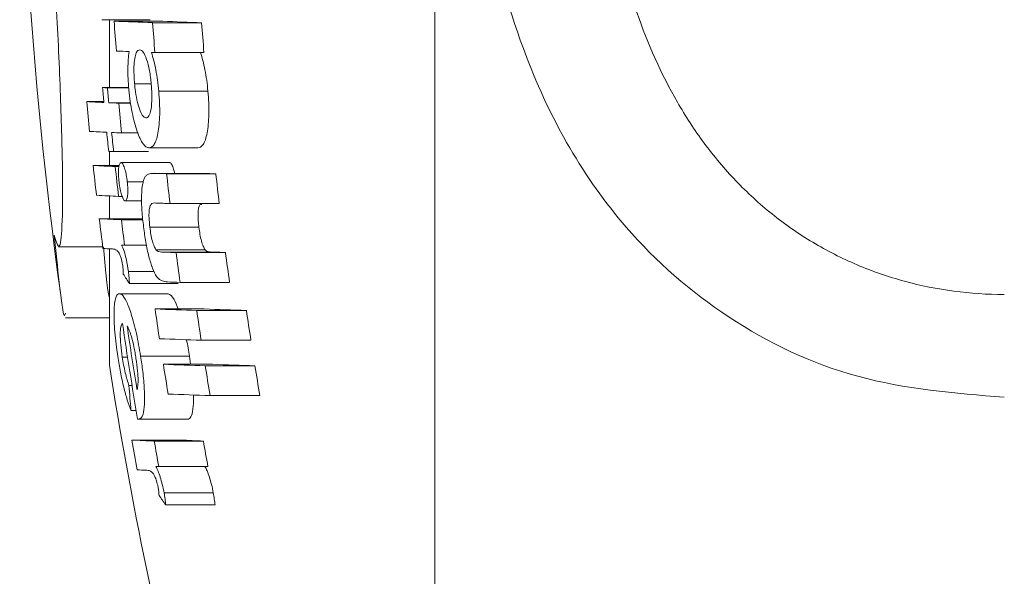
# Model space of a CAD drawing. Header units: millimetres. Extents: x 165 to 832, y 42 to 879.
# Tile 2 of 24: x 169 to 190, y 101 to 113. Entities that reach past the tile are written whole.
import ezdxf

# ---------------------------------------------------------------- set-up
doc = ezdxf.new("R2010")
doc.units = ezdxf.units.MM

msp = doc.modelspace()

# ---------------------------------------------------------------- linework, layer by layer
at = {"color": 7, "linetype": 'Continuous', "lineweight": 15}
for p, q in [((177.633, 82.878), (177.633, 156.878)), ((170.612, 113.163), (171.634, 113.163)), ((170.772, 113.163), (170.772, 111.732)), ((170.869, 113.131), (171.894, 113.131)), ((171.68, 113.1), (172.715, 113.1)), ((171.657, 112.475), (171.73, 112.472)), ((171.73, 112.472), (172.765, 112.472)), ((170.625, 111.732), (171.179, 111.732)), ((170.729, 111.728), (171.179, 111.728)), ((171.301, 111.813), (171.652, 111.813)), ((171.811, 111.659), (172.848, 111.659)), ((170.293, 111.436), (170.652, 111.436)), ((170.758, 111.414), (171.218, 111.414)), ((170.967, 111.405), (171.219, 111.405)), ((171.028, 110.776), (171.376, 110.776)), ((171.603, 110.464), (172.637, 110.464)), ((170.772, 110.386), (170.772, 110.09)), ((170.861, 110.382), (171.593, 110.382)), ((170.429, 110.09), (170.978, 110.09)), ((170.894, 110.067), (170.974, 110.067)), ((171.017, 110.151), (172.043, 110.151)), ((172.733, 109.924), (171.698, 109.924)), ((171.716, 109.924), (172.751, 109.924)), ((171.977, 109.915), (173.015, 109.915)), ((172.733, 109.923), (172.751, 109.924)), ((171.148, 109.745), (171.49, 109.745)), ((170.772, 109.448), (170.772, 108.968)), ((170.965, 109.439), (171.042, 109.439)), ((171.106, 109.344), (171.452, 109.344)), ((172.049, 109.286), (173.088, 109.286)), ((170.557, 108.968), (171.476, 108.968)), ((171.024, 108.946), (171.478, 108.946)), ((171.624, 108.788), (172.658, 108.788)), ((169.696, 108.378), (170.631, 108.378)), ((170.772, 108.333), (170.772, 105.878)), ((171.029, 108.41), (171.091, 108.407)), ((171.091, 108.407), (171.554, 108.407)), ((171.753, 108.313), (172.789, 108.313)), ((171.87, 108.265), (172.907, 108.265)), ((172.178, 108.254), (173.218, 108.254)), ((171.172, 107.855), (171.713, 107.855)), ((171.194, 107.6), (172.223, 107.6)), ((172.262, 107.626), (173.304, 107.626)), ((170.983, 107.387), (172.009, 107.387)), ((169.843, 106.878), (170.772, 106.878)), ((171.733, 107.065), (172.768, 107.065)), ((172.614, 107.034), (173.66, 107.034)), ((172.707, 106.406), (173.754, 106.406)), ((171.043, 106.052), (171.153, 106.052)), ((171.43, 106.069), (172.461, 106.069)), ((172.461, 106.069), (172.483, 105.899)), ((171.909, 105.899), (172.946, 105.899)), ((172.791, 105.867), (173.839, 105.867)), ((171.184, 105.449), (171.249, 105.449)), ((172.894, 105.239), (173.943, 105.239)), ((171.227, 104.925), (171.335, 104.925)), ((171.366, 104.743), (171.388, 104.739)), ((171.388, 104.739), (172.419, 104.739)), ((171.247, 104.302), (172.276, 104.302)), ((171.717, 104.279), (172.752, 104.279)), ((171.751, 103.744), (171.813, 103.741)), ((171.813, 103.741), (172.849, 103.741)), ((171.924, 103.189), (172.961, 103.189)), ((171.96, 102.933), (172.998, 102.933))]:
    msp.add_line(p, q, dxfattribs=at)
at = {"color": 7, "linetype": 'Continuous', "lineweight": 15, "flags": 128}
for points in [[(170.815, 108.331), (170.818, 108.331), (170.821, 108.331), (170.824, 108.331), (170.827, 108.331), (170.829, 108.331), (170.832, 108.332), (170.835, 108.332), (170.838, 108.332)], [(171.54, 103.664), (171.543, 103.664), (171.546, 103.665), (171.548, 103.665), (171.551, 103.665), (171.554, 103.665), (171.557, 103.665), (171.56, 103.665), (171.562, 103.665)]]:
    msp.add_lwpolyline(points, dxfattribs=at)
at = {"color": 7, "linetype": 'Continuous', "lineweight": 15}
for centre, radius, start, end in [((259.881, 119.878), 91, 179.05552, 187.87837), ((259.392, 119.694), 88.765, 184.2402, 184.6469), ((175.77, 232.479), 119.448, 267.64863, 268.03794), ((176.851, 235.261), 122.231, 267.67593, 268.06085), ((259.713, 119.688), 88.278, 184.27959, 184.68856), ((259.332, 119.657), 86.865, 184.32893, 184.74458), ((175.115, 214.103), 101.687, 267.63471, 267.78629), ((259.043, 119.674), 88.773, 185.13253, 185.3361), ((174.152, 188.738), 77.087, 267.37804, 267.45551), ((262.675, 120.001), 92.317, 185.14183, 185.33758), ((260.009, 119.781), 90.102, 185.31455, 185.71586), ((173.248, 168.205), 56.846, 267.0207, 267.3846), ((174.432, 194.268), 82.936, 267.4611, 267.60569), ((259.762, 119.727), 89.184, 185.3542, 185.75968), ((173.312, 167.688), 56.957, 267.0228, 267.3862), ((259.681, 119.732), 89.414, 185.73947, 185.9996), ((174.424, 192.093), 81.387, 267.46142, 267.60887), ((260.248, 119.786), 89.881, 185.74741, 186.00619), ((174.19, 185.377), 75.069, 267.37877, 267.45844), ((259.393, 119.718), 89.484, 186.17668, 186.58141), ((173.517, 169.617), 59.607, 267.03054, 267.47849), ((259.685, 119.728), 89.315, 186.20917, 186.61469), ((176.766, 249.261), 139.428, 267.92411, 268.03149), ((260.026, 119.726), 88.594, 186.35837, 186.76732), ((177.87, 252.847), 143.015, 267.9487, 268.05463), ((260.184, 119.745), 87.722, 186.43409, 186.84717), ((173.588, 169.062), 59.681, 267.03279, 267.48054), ((176.927, 251.231), 142.028, 267.90982, 268.03189), ((259.284, 119.7), 89.373, 186.89659, 187.30242), ((173.649, 168.656), 59.768, 267.03477, 267.48215), ((260.131, 119.783), 89.764, 186.93428, 187.28062), ((173.31, 159.741), 51.47, 267.0213, 267.2217), ((177.026, 249.591), 141.42, 267.91054, 268.03535), ((259.494, 119.661), 88.058, 187.4427, 187.8551), ((178.118, 252.814), 144.642, 267.93522, 268.05871), ((259.682, 119.686), 87.216, 187.53142, 187.9479), ((185.98, 117.361), 17.717, 212.6615, 213.4314), ((176.996, 245.846), 138.301, 267.92802, 268.03844), ((177.141, 246.74), 139.78, 267.78265, 268.14395), ((258.887, 119.591), 88.049, 188.1786, 188.59179), ((259.229, 119.61), 87.524, 188.2611, 188.67686), ((178.223, 249.599), 142.639, 267.80835, 268.16666), ((260.086, 119.738), 87.355, 188.36233, 188.77901), ((259.632, 119.732), 89.53, 188.33138, 189.63828), ((259.635, 119.728), 89.443, 188.36884, 189.24143), ((177.241, 246.444), 140.111, 267.78505, 268.14589), ((259.676, 119.878), 90, 188.94902, 194.49577), ((259.413, 119.665), 88.58, 188.94076, 189.35231), ((177.332, 246.284), 140.49, 267.78755, 268.14775), ((259.725, 119.684), 88.025, 189.03079, 189.44505), ((178.436, 249.72), 143.926, 267.81396, 268.16981), ((260.309, 119.781), 87.582, 189.14087, 189.55735), ((242.5, 110.974), 71.53, 184.43035, 184.85117), ((177.44, 245.988), 140.822, 267.79013, 268.1499), ((260.343, 119.869), 90.446, 189.91078, 190.315), ((174.365, 164.981), 60.759, 267.05801, 267.50154), ((259.556, 119.706), 89.184, 189.96126, 190.31267), ((175.408, 165.923), 61.701, 267.09061, 267.53254), ((259.579, 119.709), 88.188, 190.07671, 190.43222), ((174.011, 155.024), 51.419, 267.0438, 267.246), ((187.304, 113.948), 18.888, 214.9314, 215.6731)]:
    msp.add_arc(centre, radius, start, end, dxfattribs=at)
for points, knots in [([(189.633, 105.202), (188.586, 105.289), (186.516, 105.46), (183.756, 106.782), (181.769, 108.524), (180.413, 110.447), (179.395, 112.609), (178.67, 115.298), (178.33, 118.451), (178.396, 121.726), (178.85, 124.591), (179.622, 126.985), (180.788, 129.313), (182.716, 131.545), (185.612, 133.223), (188.016, 133.775), (189.376, 133.805), (189.633, 133.81)], [0, 0, 0, 0, 0.07471, 0.147656, 0.219564, 0.270922, 0.323815, 0.397478, 0.474063, 0.551015, 0.630949, 0.683293, 0.736876, 0.826072, 0.902519, 0.981571, 1, 1, 1, 1]), ([(189.633, 131.644), (189.275, 131.644), (188.916, 131.62), (188.213, 131.527), (187.868, 131.458), (187.191, 131.274), (186.858, 131.16), (186.207, 130.886), (185.896, 130.729), (185.3, 130.375), (185.016, 130.179), (184.473, 129.748), (184.216, 129.513), (183.503, 128.771), (183.097, 128.222), (182.401, 127.025), (182.121, 126.394), (181.78, 125.416), (181.679, 125.084), (181.5, 124.409), (181.422, 124.066), (181.219, 123.033), (181.126, 122.34), (181.003, 120.944), (180.973, 120.242), (180.973, 118.829), (181.003, 118.116), (181.126, 116.713), (181.22, 116.02), (181.487, 114.652), (181.661, 113.977), (182.12, 112.653), (182.4, 112.021), (182.914, 111.129), (183.101, 110.841), (183.513, 110.285), (183.737, 110.017), (184.214, 109.518), (184.468, 109.284), (185.009, 108.85), (185.299, 108.649), (185.897, 108.291), (186.208, 108.133), (186.853, 107.859), (187.19, 107.743), (188.216, 107.463), (188.916, 107.37), (189.633, 107.37)], [0, 0, 0, 0, 0.03125, 0.03125, 0.0625, 0.0625, 0.09375, 0.09375, 0.125, 0.125, 0.15625, 0.15625, 0.1875, 0.1875, 0.25, 0.25, 0.3125, 0.3125, 0.34375, 0.34375, 0.375, 0.375, 0.4375, 0.4375, 0.5, 0.5, 0.5625, 0.5625, 0.625, 0.625, 0.6875, 0.6875, 0.75, 0.75, 0.78125, 0.78125, 0.8125, 0.8125, 0.84375, 0.84375, 0.875, 0.875, 0.90625, 0.90625, 0.9375, 0.9375, 1, 1, 1, 1]), ([(169.609, 108.622), (169.646, 108.495), (169.721, 108.242), (169.78, 108.727), (169.792, 109.801), (169.751, 111.399), (169.679, 113.018), (169.619, 114.033), (169.599, 114.378)], [0, 0, 0, 0, 0.181569, 0.363169, 0.544435, 0.725457, 0.906568, 1, 1, 1, 1]), ([(171.187, 112.492), (171.18, 112.438), (171.174, 112.383), (171.165, 112.262), (171.162, 112.199), (171.161, 112.065), (171.162, 111.994), (171.169, 111.849), (171.174, 111.775), (171.181, 111.701)], [0, 0, 0, 0, 0.25, 0.25, 0.5, 0.5, 0.75, 0.75, 1, 1, 1, 1]), ([(171.301, 111.813), (171.295, 111.92), (171.283, 112.1), (171.298, 112.312), (171.327, 112.449), (171.368, 112.52), (171.399, 112.526), (171.414, 112.528)], [0, 0, 0, 0, 0.270084, 0.456981, 0.643648, 0.8341, 1, 1, 1, 1]), ([(171.414, 112.528), (171.426, 112.526), (171.437, 112.524), (171.461, 112.509), (171.473, 112.497), (171.509, 112.448), (171.533, 112.395), (171.578, 112.26), (171.599, 112.178), (171.624, 112.043), (171.631, 111.996), (171.644, 111.899), (171.648, 111.85), (171.653, 111.8)], [0, 0, 0, 0, 0.125, 0.125, 0.25, 0.25, 0.5, 0.5, 0.75, 0.75, 0.875, 0.875, 1, 1, 1, 1]), ([(171.811, 111.659), (171.804, 111.735), (171.796, 111.811), (171.775, 111.96), (171.764, 112.032), (171.737, 112.171), (171.723, 112.237), (171.691, 112.362), (171.674, 112.419), (171.657, 112.475)], [0, 0, 0, 0, 0.25, 0.25, 0.5, 0.5, 0.75, 0.75, 1, 1, 1, 1]), ([(172.692, 112.475), (172.709, 112.419), (172.726, 112.363), (172.757, 112.239), (172.772, 112.174), (172.799, 112.034), (172.811, 111.961), (172.832, 111.811), (172.84, 111.736), (172.848, 111.659)], [0, 0, 0, 0, 0.25, 0.25, 0.5, 0.5, 0.75, 0.75, 1, 1, 1, 1]), ([(171.181, 111.701), (171.185, 111.659), (171.189, 111.616), (171.198, 111.532), (171.204, 111.49), (171.221, 111.366), (171.235, 111.285), (171.281, 111.057), (171.318, 110.922), (171.396, 110.697), (171.438, 110.607), (171.501, 110.521), (171.521, 110.499), (171.563, 110.471), (171.583, 110.467), (171.603, 110.464)], [0, 0, 0, 0, 0.0625, 0.0625, 0.125, 0.125, 0.25, 0.25, 0.5, 0.5, 0.75, 0.75, 0.875, 0.875, 1, 1, 1, 1]), ([(171.542, 111.092), (171.516, 111.103), (171.47, 111.121), (171.402, 111.273), (171.349, 111.464), (171.317, 111.659), (171.305, 111.776), (171.301, 111.813)], [0, 0, 0, 0, 0.275855, 0.487268, 0.698491, 0.904987, 1, 1, 1, 1]), ([(171.653, 111.8), (171.657, 111.752), (171.661, 111.704), (171.666, 111.61), (171.667, 111.563), (171.666, 111.429), (171.659, 111.349), (171.638, 111.217), (171.623, 111.166), (171.595, 111.12), (171.585, 111.108), (171.564, 111.095), (171.553, 111.093), (171.542, 111.092)], [0, 0, 0, 0, 0.125, 0.125, 0.25, 0.25, 0.5, 0.5, 0.75, 0.75, 0.875, 0.875, 1, 1, 1, 1]), ([(171.603, 110.464), (171.623, 110.465), (171.642, 110.468), (171.678, 110.489), (171.696, 110.507), (171.729, 110.556), (171.744, 110.59), (171.772, 110.669), (171.783, 110.717), (171.804, 110.827), (171.812, 110.887), (171.825, 111.018), (171.829, 111.091), (171.833, 111.244), (171.832, 111.324), (171.825, 111.488), (171.819, 111.574), (171.811, 111.659)], [0, 0, 0, 0, 0.125, 0.125, 0.25, 0.25, 0.375, 0.375, 0.5, 0.5, 0.625, 0.625, 0.75, 0.75, 0.875, 0.875, 1, 1, 1, 1]), ([(172.848, 111.659), (172.855, 111.575), (172.861, 111.491), (172.868, 111.327), (172.869, 111.245), (172.864, 111.018), (172.85, 110.885), (172.82, 110.72), (172.808, 110.671), (172.78, 110.591), (172.765, 110.558), (172.731, 110.508), (172.713, 110.49), (172.676, 110.468), (172.657, 110.465), (172.637, 110.464)], [0, 0, 0, 0, 0.125, 0.125, 0.25, 0.25, 0.5, 0.5, 0.625, 0.625, 0.75, 0.75, 0.875, 0.875, 1, 1, 1, 1]), ([(171.017, 110.151), (171.004, 110.144), (170.982, 110.132), (170.965, 110.033), (170.96, 109.916), (170.967, 109.813), (170.973, 109.759), (170.974, 109.748)], [0, 0, 0, 0, 0.305425, 0.528938, 0.753016, 0.950589, 1, 1, 1, 1]), ([(171.148, 109.745), (171.145, 109.773), (171.141, 109.8), (171.133, 109.853), (171.129, 109.878), (171.113, 109.954), (171.102, 109.997), (171.077, 110.072), (171.065, 110.102), (171.04, 110.142), (171.028, 110.148), (171.017, 110.151)], [0, 0, 0, 0, 0.125, 0.125, 0.25, 0.25, 0.5, 0.5, 0.75, 0.75, 1, 1, 1, 1]), ([(172.043, 110.151), (172.057, 110.144), (172.083, 110.128), (172.121, 110.034), (172.139, 109.954), (172.146, 109.924)], [0, 0, 0, 0, 0.4065521, 0.7784696, 1, 1, 1, 1]), ([(171.526, 109.855), (171.516, 109.837), (171.506, 109.817), (171.489, 109.767), (171.481, 109.738), (171.461, 109.637), (171.452, 109.554), (171.447, 109.358), (171.45, 109.25), (171.465, 109.025), (171.478, 108.91), (171.492, 108.795)], [0, 0, 0, 0, 0.125, 0.125, 0.25, 0.25, 0.5, 0.5, 0.75, 0.75, 1, 1, 1, 1]), ([(171.716, 109.924), (171.683, 109.923), (171.633, 109.923), (171.569, 109.902), (171.541, 109.871), (171.526, 109.855)], [0, 0, 0, 0, 0.4970421, 0.7472912, 1, 1, 1, 1]), ([(170.974, 109.748), (170.982, 109.693), (170.996, 109.589), (171.028, 109.468), (171.062, 109.379), (171.088, 109.349), (171.102, 109.345), (171.106, 109.344)], [0, 0, 0, 0, 0.250923, 0.470177, 0.68929, 0.922458, 1, 1, 1, 1]), ([(171.106, 109.344), (171.116, 109.346), (171.127, 109.351), (171.143, 109.388), (171.15, 109.418), (171.158, 109.491), (171.16, 109.536), (171.159, 109.611), (171.157, 109.637), (171.153, 109.691), (171.151, 109.718), (171.148, 109.745)], [0, 0, 0, 0, 0.25, 0.25, 0.5, 0.5, 0.75, 0.75, 0.875, 0.875, 1, 1, 1, 1]), ([(171.624, 108.788), (171.617, 108.858), (171.604, 108.974), (171.606, 109.117), (171.619, 109.211), (171.661, 109.307), (171.71, 109.301), (171.747, 109.297)], [0, 0, 0, 0, 0.188823, 0.314883, 0.440726, 0.571514, 1, 1, 1, 1]), ([(172.72, 109.268), (172.701, 109.269), (172.67, 109.27), (172.645, 109.174), (172.637, 109.061), (172.642, 108.925), (172.653, 108.833), (172.658, 108.788)], [0, 0, 0, 0, 0.293795, 0.4765, 0.659665, 0.831735, 1, 1, 1, 1]), ([(171.492, 108.795), (171.506, 108.686), (171.521, 108.578), (171.558, 108.366), (171.579, 108.262), (171.628, 108.077), (171.654, 107.993), (171.709, 107.852), (171.738, 107.798), (171.766, 107.751)], [0, 0, 0, 0, 0.25, 0.25, 0.5, 0.5, 0.75, 0.75, 1, 1, 1, 1]), ([(171.753, 108.313), (171.74, 108.333), (171.727, 108.355), (171.701, 108.417), (171.689, 108.454), (171.666, 108.539), (171.656, 108.587), (171.638, 108.685), (171.631, 108.737), (171.624, 108.788)], [0, 0, 0, 0, 0.25, 0.25, 0.5, 0.5, 0.75, 0.75, 1, 1, 1, 1]), ([(172.658, 108.788), (172.665, 108.737), (172.672, 108.687), (172.689, 108.59), (172.7, 108.542), (172.723, 108.456), (172.736, 108.418), (172.762, 108.356), (172.775, 108.333), (172.789, 108.313)], [0, 0, 0, 0, 0.25, 0.25, 0.5, 0.5, 0.75, 0.75, 1, 1, 1, 1]), ([(169.843, 106.974), (169.836, 106.948), (169.811, 106.847), (169.727, 107.439), (169.644, 108.272), (169.609, 108.622)], [0, 0, 0, 0, 0.164851, 0.6482883, 1, 1, 1, 1]), ([(170.644, 108.378), (170.686, 107.937), (170.732, 107.467), (170.76, 107.338), (170.762, 107.33)], [0, 0, 0, 0, 0.937803, 1, 1, 1, 1]), ([(170.838, 108.332), (170.866, 108.327), (170.909, 108.321), (170.968, 108.264), (171.005, 108.181), (171.027, 108.108), (171.043, 108.038), (171.049, 107.996), (171.051, 107.98)], [0, 0, 0, 0, 0.432922, 0.668048, 0.787783, 0.883311, 0.953774, 1, 1, 1, 1]), ([(171.172, 107.855), (171.159, 107.939), (171.134, 108.098), (171.081, 108.295), (171.047, 108.371), (171.029, 108.41)], [0, 0, 0, 0, 0.36004, 0.677587, 1, 1, 1, 1]), ([(171.87, 108.265), (171.851, 108.266), (171.832, 108.269), (171.794, 108.279), (171.774, 108.285), (171.753, 108.313)], [0, 0, 0, 0, 0.5, 0.5, 1, 1, 1, 1]), ([(172.789, 108.313), (172.81, 108.285), (172.829, 108.279), (172.868, 108.269), (172.888, 108.266), (172.907, 108.265)], [0, 0, 0, 0, 0.5, 0.5, 1, 1, 1, 1]), ([(171.051, 107.98), (171.053, 107.964), (171.057, 107.932), (171.061, 107.871), (171.063, 107.828), (171.064, 107.799)], [0, 0, 0, 0, 0.251092, 0.502754, 1, 1, 1, 1]), ([(171.194, 107.6), (171.193, 107.62), (171.191, 107.661), (171.185, 107.745), (171.177, 107.811), (171.172, 107.855)], [0, 0, 0, 0, 0.250168, 0.50065, 1, 1, 1, 1]), ([(171.766, 107.751), (171.807, 107.694), (171.846, 107.67), (171.921, 107.643), (171.959, 107.637), (171.996, 107.636)], [0, 0, 0, 0, 0.5, 0.5, 1, 1, 1, 1]), ([(170.983, 107.387), (170.967, 107.385), (170.952, 107.382), (170.926, 107.354), (170.914, 107.331), (170.894, 107.269), (170.886, 107.23), (170.875, 107.134), (170.871, 107.077), (170.866, 106.893), (170.872, 106.741), (170.893, 106.496), (170.902, 106.41), (170.924, 106.238), (170.936, 106.151), (170.95, 106.064)], [0, 0, 0, 0, 0.125, 0.125, 0.25, 0.25, 0.375, 0.375, 0.5, 0.5, 0.75, 0.75, 0.875, 0.875, 1, 1, 1, 1]), ([(171.43, 106.069), (171.402, 106.232), (171.347, 106.557), (171.237, 106.96), (171.128, 107.247), (171.042, 107.372), (170.998, 107.383), (170.983, 107.387)], [0, 0, 0, 0, 0.229415, 0.460564, 0.666934, 0.883132, 1, 1, 1, 1]), ([(172.009, 107.387), (172.05, 107.368), (172.115, 107.339), (172.192, 107.139), (172.22, 107.065)], [0, 0, 0, 0, 0.633222, 1, 1, 1, 1]), ([(171.043, 106.052), (171.03, 106.139), (171.018, 106.224), (171.003, 106.388), (170.999, 106.466), (171, 106.596), (171.005, 106.649), (171.021, 106.724), (171.033, 106.745), (171.047, 106.76)], [0, 0, 0, 0, 0.25, 0.25, 0.5, 0.5, 0.75, 0.75, 1, 1, 1, 1]), ([(171.144, 106.71), (171.159, 106.681), (171.174, 106.651), (171.198, 106.595), (171.205, 106.575), (171.221, 106.53), (171.229, 106.505), (171.236, 106.48)], [0, 0, 0, 0, 0.5, 0.5, 0.75, 0.75, 1, 1, 1, 1]), ([(171.236, 106.48), (171.254, 106.41), (171.282, 106.305), (171.313, 106.146), (171.326, 106.064), (171.332, 106.023)], [0, 0, 0, 0, 0.497766, 0.745957, 1, 1, 1, 1]), ([(172.396, 106.417), (172.409, 106.359), (172.434, 106.246), (172.452, 106.127), (172.461, 106.069)], [0, 0, 0, 0, 0.518249, 1, 1, 1, 1]), ([(170.95, 106.064), (170.967, 105.952), (170.985, 105.842), (171.026, 105.627), (171.049, 105.519), (171.097, 105.32), (171.122, 105.229), (171.174, 105.062), (171.2, 104.991), (171.227, 104.925)], [0, 0, 0, 0, 0.25, 0.25, 0.5, 0.5, 0.75, 0.75, 1, 1, 1, 1]), ([(171.184, 105.449), (171.171, 105.489), (171.157, 105.53), (171.132, 105.62), (171.119, 105.668), (171.094, 105.772), (171.083, 105.826), (171.061, 105.938), (171.052, 105.995), (171.043, 106.052)], [0, 0, 0, 0, 0.25, 0.25, 0.5, 0.5, 0.75, 0.75, 1, 1, 1, 1]), ([(171.388, 104.739), (171.423, 104.755), (171.481, 104.781), (171.515, 105.043), (171.513, 105.36), (171.481, 105.72), (171.446, 105.961), (171.43, 106.069)], [0, 0, 0, 0, 0.285176, 0.473524, 0.661701, 0.84765, 1, 1, 1, 1]), ([(171.332, 106.023), (171.345, 105.933), (171.368, 105.767), (171.378, 105.555), (171.372, 105.42), (171.358, 105.379), (171.353, 105.364)], [0, 0, 0, 0, 0.315201, 0.581112, 0.847538, 1, 1, 1, 1]), ([(172.543, 105.251), (172.544, 105.244), (172.551, 105.118), (172.536, 104.939), (172.495, 104.76), (172.444, 104.746), (172.419, 104.739)], [0, 0, 0, 0, 0.0210899, 0.3331456, 0.6576786, 1, 1, 1, 1]), ([(171.562, 103.665), (171.595, 103.663), (171.629, 103.657), (171.677, 103.615), (171.687, 103.604), (171.708, 103.574), (171.719, 103.553), (171.742, 103.504), (171.753, 103.475), (171.771, 103.42), (171.776, 103.4), (171.787, 103.358), (171.791, 103.336), (171.796, 103.313)], [0, 0, 0, 0, 0.5, 0.5, 0.625, 0.625, 0.75, 0.75, 0.875, 0.875, 0.9375, 0.9375, 1, 1, 1, 1]), ([(171.924, 103.189), (171.913, 103.248), (171.9, 103.306), (171.873, 103.417), (171.858, 103.471), (171.828, 103.567), (171.812, 103.611), (171.781, 103.686), (171.766, 103.715), (171.751, 103.744)], [0, 0, 0, 0, 0.25, 0.25, 0.5, 0.5, 0.75, 0.75, 1, 1, 1, 1]), ([(172.786, 103.744), (172.801, 103.715), (172.817, 103.686), (172.848, 103.612), (172.864, 103.568), (172.895, 103.472), (172.909, 103.418), (172.938, 103.306), (172.95, 103.248), (172.961, 103.189)], [0, 0, 0, 0, 0.25, 0.25, 0.5, 0.5, 0.75, 0.75, 1, 1, 1, 1]), ([(171.796, 103.313), (171.798, 103.297), (171.804, 103.266), (171.81, 103.22), (171.815, 103.176), (171.817, 103.147), (171.819, 103.133)], [0, 0, 0, 0, 0.249842, 0.50026, 0.749595, 1, 1, 1, 1]), ([(171.96, 102.933), (171.956, 102.974), (171.951, 103.015), (171.94, 103.101), (171.932, 103.145), (171.924, 103.189)], [0, 0, 0, 0, 0.5, 0.5, 1, 1, 1, 1]), ([(172.961, 103.189), (172.969, 103.145), (172.977, 103.101), (172.989, 103.015), (172.994, 102.974), (172.998, 102.933)], [0, 0, 0, 0, 0.5, 0.5, 1, 1, 1, 1])]:
    msp.add_open_spline(points, degree=3, knots=knots, dxfattribs=at)

doc.saveas('drawing.dxf')
